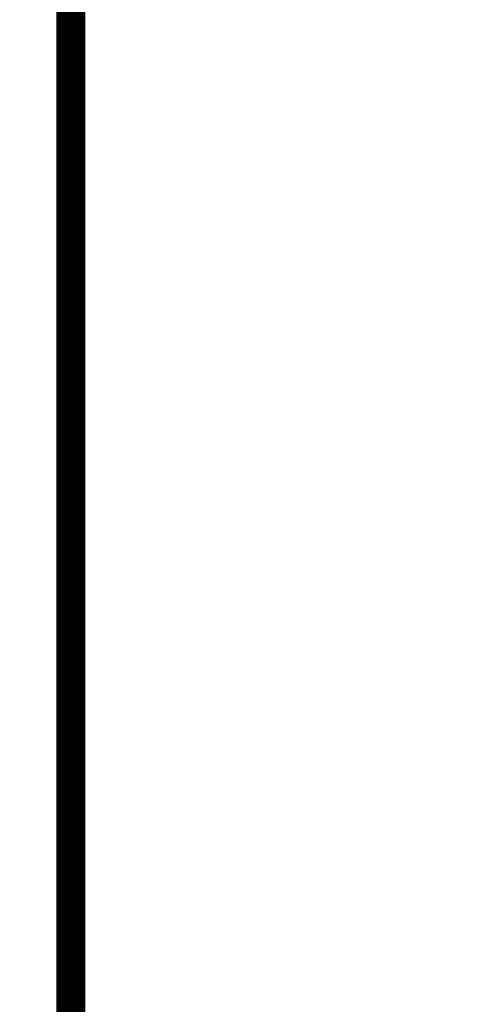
# Model space of a CAD drawing. Header units: millimetres. Extents: x 78245 to 370331, y -43659 to 214111.
# Tile 24 of 64: x 128941 to 131276, y 69451 to 74553. Entities that reach past the tile are written whole.
import ezdxf
from ezdxf.lldxf.tags import DXFTag

# ---------------------------------------------------------------- set-up
doc = ezdxf.new("R2010")
doc.units = ezdxf.units.MM
doc.header["$LTSCALE"] = 100
for name, color, linetype in [('T--L9052_1988_HWA_VERVALLEN', 9, 'HEMELWATER_AFVOER'), ('T--L9052_1988_Rioolwater_Afvoer', 193, 'VUIL_WATER_AFVOER'), ('T--WL9052--_Riolering', 200, 'VUIL_WATER_AFVOER')]:
    doc.layers.add(name, color=color, linetype=linetype)
doc.styles.get("Standard").update_dxf_attribs({"font": 'arial.ttf'})
tags = doc.linetypes.add('HEMELWATER_AFVOER', pattern='A,12.7,-5.08,["HWA",Standard,S=2.54,R=0,X=-2.54,Y=-1.27],-7.62', length=25.4).pattern_tags.tags
tags[6] = DXFTag(74, 10)
tags = doc.linetypes.add('VUIL_WATER_AFVOER', pattern='A,12.7,-5.08,["VWA",Standard,S=2.54,R=0,X=-2.54,Y=-1.27],-7.62', length=25.4).pattern_tags.tags
tags[6] = DXFTag(74, 10)

msp = doc.modelspace()

# ---------------------------------------------------------------- linework, layer by layer
at = {"layer": 'T--L9052_1988_HWA_VERVALLEN', "const_width": 100}
msp.add_lwpolyline([(149659.756, 145331.83), (149659.756, 128683.244), (148405.283, 127553.063), (130597.336, 127553.063), (129226.118, 126075.911), (129226.118, 35293.464), (127681.63, 33834.953)], dxfattribs=at)
at = {"layer": 'T--L9052_1988_Rioolwater_Afvoer', "linetype": 'Continuous'}
msp.add_lwpolyline([(135079.231, 73928.865, 0, 0, 0), (133466.493, 73928.865, 1000, 0, 0), (132282.95, 73928.865, 0, 0, 0), (127050, 73928.865, 0, 0, 0), (126410, 73341.812, 0, 0, 0), (126410, 73031.812, 0, 0, 0), (126410, 70031.812, 0, 0, 0)], format="xyseb", dxfattribs=at)
at = {"layer": 'T--WL9052--_Riolering', "const_width": 150}
msp.add_lwpolyline([(129706.197, 41370.239), (129206.197, 41870.239), (129206.197, 126573.852), (129706.197, 127073.852), (142206.197, 127073.852), (149345.197, 134212.852), (149345.197, 138213.258)], dxfattribs=at)

doc.saveas('drawing.dxf')
